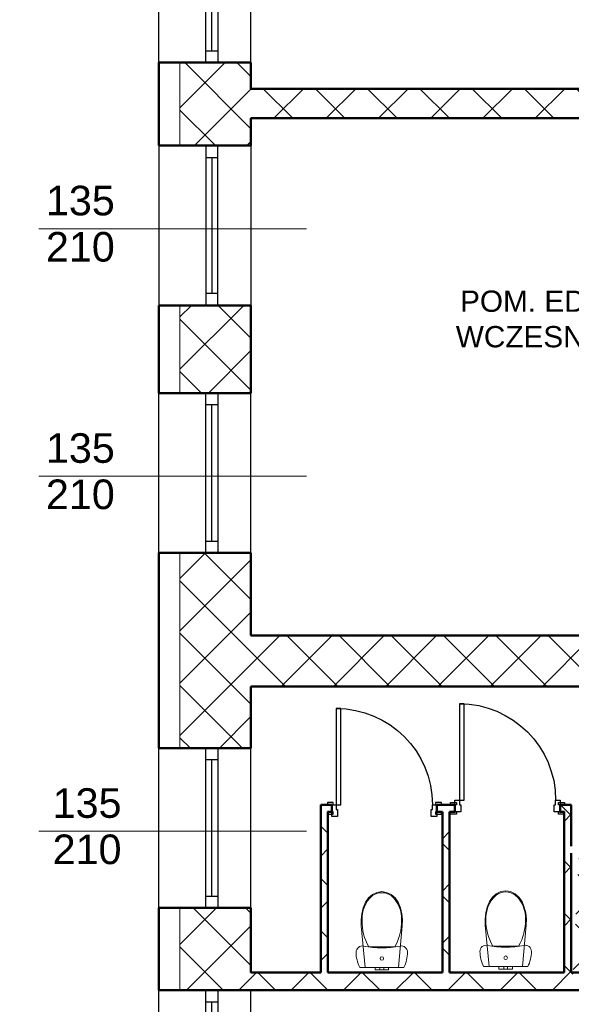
# Model space of a CAD drawing. Header units: millimetres. Extents: x 2215 to 12087, y 6991 to 11359.
# Tile 6 of 26: x 2973 to 3440, y 8483 to 9315. Entities that reach past the tile are written whole.
import ezdxf

# ---------------------------------------------------------------- set-up
doc = ezdxf.new("R2010")
doc.units = ezdxf.units.MM
doc.linetypes.add('{ Half Dash }', pattern=[0])
for name, color, linetype in [('2D - Ogólne', 7, 'Continuous'), ('Drzwi Archicad', 7, 'Continuous'), ('Konstrukcja - Ściany zew', 7, 'Continuous'), ('Okna Archicada', 7, 'Continuous'), ('Opisy - Teksty', 7, 'Continuous')]:
    doc.layers.add(name, color=color, linetype=linetype)
for name, color, linetype, lineweight in [('A_opisy', 81, 'Continuous', 13), ('A_sanitarka', 140, 'Continuous', 13), ('A_ściany istniejące hatch', 82, 'Continuous', 9), ('opis wody', 7, '{ Half Dash }', 15)]:
    doc.layers.add(name, color=color, linetype=linetype, lineweight=lineweight)
doc.styles.get("Standard").update_dxf_attribs({"font": 'arial.ttf'})
doc.styles.add('STYL_AUTOMATYCZNY_1', font='arial.ttf')
doc.dimstyles.new('500', dxfattribs={"dimscale": 5, "dimtxt": 0.2, "dimasz": 0.2, "dimexe": 0.3, "dimexo": 0.625, "dimgap": 0.05, "dimtad": 1, "dimzin": 1, "dimtxsty": 'Standard', "dimblk": 'ARCHTICK', "dimcen": 2.5, "dimadec": 0, "dimazin": 0, "dimtfac": 1, "dimtmove": 0, "dimatfit": 3, "dimfxl": 0.3, "dimfxlon": 1, "dimarcsym": 0})

# ---------------------------------------------------------------- blocks, each defined once
blk = doc.blocks.new('Okno 27_2')
at = {"layer": 'Okna Archicada', "color": 7, "linetype": 'Continuous', "lineweight": 25}
for p, q in [((-675, 400), (675, 400)), ((-675, 0), (-575.0000000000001, 0)), ((-575.0000000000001, 0), (-575.0000000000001, -100)), ((-575.0000000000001, 0), (575.0000000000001, 0)), ((575.0000000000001, -100), (575.0000000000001, 0)), ((575.0000000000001, 0), (675, 0)), ((-575.0000000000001, -50), (575.0000000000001, -50)), ((-575.0000000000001, -100), (-675, -100)), ((575.0000000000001, -100), (-575.0000000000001, -100)), ((675, -100), (575.0000000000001, -100)), ((-675, -380), (675, -380))]:
    blk.add_line(p, q, dxfattribs=at)
at = {"layer": 'Okna Archicada', "color": 7, "linetype": 'Continuous', "lineweight": 50}
for p, q in [((-675, 400), (-675, 0)), ((675, 400), (675, 0)), ((-675, 0), (-675, -100)), ((-675, 0), (-675, -100)), ((675, 0), (675, -100)), ((675, 0), (675, -100)), ((-675, -100), (-675, -380)), ((675, -100), (675, -380))]:
    blk.add_line(p, q, dxfattribs=at)
blk = doc.blocks.new('Ściana_11_1', base_point=(-17472.26123587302, 24720))
at = {"layer": 'Konstrukcja - Ściany zew', "color": 7, "linetype": 'Continuous', "lineweight": 50}
for p, q in [((-18252.26123587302, 10941.48869552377), (-17852.26123587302, 10941.48869552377)), ((-17852.26123587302, 10941.48869552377), (-17752.26123587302, 10941.48869552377)), ((-17752.26123587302, 10941.48869552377), (-17472.26123587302, 10941.48869552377)), ((-18252.26123587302, 10239.32584456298), (-17852.26123587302, 10239.32584456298)), ((-17852.26123587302, 10239.32584456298), (-17752.26123587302, 10239.32584456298)), ((-17752.26123587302, 10239.32584456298), (-17472.26123587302, 10239.32584456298)), ((-18252.26123587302, 8889.325844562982), (-17852.26123587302, 8889.325844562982)), ((-17852.26123587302, 8889.325844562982), (-17752.26123587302, 8889.325844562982)), ((-17752.26123587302, 8889.325844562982), (-17472.26123587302, 8889.325844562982)), ((-18252.26123587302, 8148.019153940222), (-17852.26123587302, 8148.019153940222)), ((-17852.26123587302, 8148.019153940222), (-17752.26123587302, 8148.019153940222)), ((-17752.26123587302, 8148.019153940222), (-17472.26123587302, 8148.019153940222)), ((-18252.26123587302, 6798.019153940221), (-17852.26123587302, 6798.019153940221)), ((-17852.26123587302, 6798.019153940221), (-17752.26123587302, 6798.019153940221)), ((-17752.26123587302, 6798.019153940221), (-17472.26123587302, 6798.019153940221)), ((-18252.26123587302, 5148.019153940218), (-17852.26123587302, 5148.019153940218)), ((-17852.26123587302, 5148.019153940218), (-17752.26123587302, 5148.019153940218)), ((-17752.26123587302, 5148.019153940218), (-17472.26123587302, 5148.019153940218)), ((-18252.26123587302, 3798.019153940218), (-17852.26123587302, 3798.019153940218)), ((-17852.26123587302, 3798.019153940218), (-17752.26123587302, 3798.019153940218)), ((-17752.26123587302, 3798.019153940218), (-17472.26123587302, 3798.019153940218)), ((-18252.26123587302, 3102.197384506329), (-17852.26123587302, 3102.197384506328)), ((-17852.26123587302, 3102.197384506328), (-17752.26123587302, 3102.197384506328)), ((-17752.26123587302, 3102.197384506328), (-17472.26123587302, 3102.197384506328))]:
    blk.add_line(p, q, dxfattribs=at)
at = {"layer": 'Konstrukcja - Ściany zew', "color": 7, "linetype": 'Continuous', "lineweight": 50, "flags": 128}
for points in [[(-18252.26123587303, 10941.48869552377), (-18252.26123587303, 10239.32584456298)], [(-17472.26123587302, 10720), (-17472.26123587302, 10941.48869552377)], [(-17472.26123587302, 10239.32584456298), (-17472.26123587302, 10470)], [(-18252.26123587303, 8889.325844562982), (-18252.26123587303, 8148.019153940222)], [(-17472.26123587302, 8148.019153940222), (-17472.26123587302, 8889.325844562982)], [(-18252.26123587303, 6798.01915394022), (-18252.26123587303, 5148.019153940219)], [(-17472.26123587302, 6100), (-17472.26123587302, 6798.01915394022)], [(-17472.26123587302, 5148.019153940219), (-17472.26123587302, 5670.000000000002)], [(-18252.26123587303, 3798.019153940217), (-18252.26123587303, 3102.197384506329)], [(-17472.26123587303, 3252.197384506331), (-17472.26123587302, 3798.019153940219)]]:
    blk.add_lwpolyline(points, dxfattribs=at)
at = {"layer": 'Okna Archicada', "color": 21, "linetype": 'Continuous', "lineweight": 13, "true_color": 0xff9955, "zscale": 1000, "rotation": 89.99999999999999}
for p in [(-17852.26123587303, 11616.48869552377), (-17852.26123587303, 7473.019153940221), (-17852.26123587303, 4473.019153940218), (-17852.26123587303, 2427.197384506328)]:
    blk.add_blockref('Okno 27_2', p, dxfattribs=at)
at = {"layer": 'Okna Archicada', "color": 21, "linetype": 'Continuous', "lineweight": 13, "true_color": 0xff9955, "xscale": -1, "zscale": 1000, "rotation": 89.99999999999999}
blk.add_blockref('Okno 27_2', (-17852.26123587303, 9564.325844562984), dxfattribs=at)
blk = doc.blocks.new('Ściana_25_1', base_point=(-11072.26123587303, 3102.197384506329))
at = {"layer": 'Konstrukcja - Ściany zew', "color": 7, "linetype": 'Continuous', "lineweight": 50, "flags": 128}
for points in [[(-16882.26123587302, 3252.197384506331), (-17472.26123587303, 3252.197384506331)], [(-15852.26123587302, 3252.197384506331), (-16822.26123587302, 3252.197384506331)], [(-14822.26123587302, 3252.19738450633), (-15792.26123587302, 3252.197384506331)], [(-13082.26123587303, 3252.19738450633), (-14762.26123587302, 3252.19738450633)], [(-11552.26123587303, 3252.197384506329), (-13022.26123587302, 3252.19738450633)], [(-17472.26123587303, 3102.197384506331), (-13082.26123587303, 3102.19738450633)], [(-13022.26123587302, 3102.19738450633), (-11552.26123587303, 3102.197384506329)]]:
    blk.add_lwpolyline(points, dxfattribs=at)
blk = doc.blocks.new('Ściana_26_1', base_point=(-11072.26123587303, 5669.999999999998))
at = {"layer": 'Konstrukcja - Ściany zew', "color": 7, "linetype": 'Continuous', "lineweight": 50, "flags": 128}
for points in [[(-11552.26123587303, 6099.999999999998), (-17472.26123587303, 6100)], [(-17472.26123587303, 5670), (-11552.26123587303, 5669.999999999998)]]:
    blk.add_lwpolyline(points, dxfattribs=at)
blk = doc.blocks.new('Ściana_28_1', base_point=(-11072.26123587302, 10470))
at = {"layer": 'Konstrukcja - Ściany zew', "color": 7, "linetype": 'Continuous', "lineweight": 50, "flags": 128}
for points in [[(-11552.26123587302, 10720), (-17472.26123587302, 10720)], [(-17472.26123587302, 10470), (-11552.26123587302, 10470)]]:
    blk.add_lwpolyline(points, dxfattribs=at)
blk = doc.blocks.new('Ściana_114_1', base_point=(-16882.26123587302, 4609.174191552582))
at = {"layer": 'Konstrukcja - Ściany zew', "color": 7, "linetype": 'Continuous', "lineweight": 50, "flags": 128}
for points in [[(-16882.26123587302, 4669.174191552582), (-16822.26123587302, 4669.174191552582)], [(-16882.26123587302, 4669.174191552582), (-16882.26123587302, 3252.197384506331)], [(-16822.26123587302, 3252.197384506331), (-16822.26123587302, 4609.174191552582)]]:
    blk.add_lwpolyline(points, dxfattribs=at)
blk = doc.blocks.new('Ściana_115_1', base_point=(-14822.26123587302, 4669.174191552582))
at = {"layer": 'Konstrukcja - Ściany zew', "color": 7, "linetype": 'Continuous', "lineweight": 50, "flags": 128}
for points in [[(-14762.26123587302, 4669.174191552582), (-14822.26123587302, 4669.174191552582)], [(-14762.26123587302, 4319.174191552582), (-14762.26123587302, 4669.174191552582)], [(-14822.26123587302, 4609.174191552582), (-14822.26123587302, 3252.19738450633)], [(-14762.26123587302, 3252.19738450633), (-14762.26123587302, 4259.174191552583)]]:
    blk.add_lwpolyline(points, dxfattribs=at)
blk = doc.blocks.new('Ściana_117_1', base_point=(-15852.26123587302, 4609.174191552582))
at = {"layer": 'Konstrukcja - Ściany zew', "color": 7, "linetype": 'Continuous', "lineweight": 50, "flags": 128}
for points in [[(-15852.26123587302, 4609.174191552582), (-15852.26123587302, 3252.197384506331)], [(-15792.26123587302, 3252.197384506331), (-15792.26123587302, 4609.174191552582)]]:
    blk.add_lwpolyline(points, dxfattribs=at)
blk = doc.blocks.new('Drzwi metalowe 27_22')
at = {"layer": 'Drzwi Archicad', "color": 7, "linetype": 'Continuous', "lineweight": 25}
for p, q in [((366.9999999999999, 0), (366.9999999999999, 814)), ((366.9999999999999, 814), (406.9999999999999, 814)), ((406.9999999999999, 814), (406.9999999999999, 0)), ((-482, 0), (-482, 19)), ((-482, 19), (-432, 19)), ((-432, 0), (-482, 0)), ((-407, 0), (-445, 0)), ((-445, 0), (-445, -100)), ((-432, 19), (-432, 0)), ((-407, -40), (-407, 0)), ((406.9999999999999, 0), (366.9999999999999, 0)), ((445, 0), (407, 0)), ((407, 0), (407, -40)), ((432, 19), (482, 19)), ((432, 0), (432, 19)), ((482, 0), (432, 0)), ((445, -100), (445, 0)), ((482, 19), (482, 0)), ((-482, -79), (-482, -60)), ((-482, -60), (-432, -60)), ((-432, -79), (-482, -79)), ((-432, -60), (-432, -79)), ((-395, -40), (-407, -40)), ((-395, -100), (-395, -40)), ((407, -40), (395, -40)), ((395, -40), (395, -100)), ((432, -60), (482, -60)), ((432, -79), (432, -60)), ((482, -79), (432, -79)), ((482, -60), (482, -79)), ((-445, -100), (-395, -100)), ((395, -100), (445, -100))]:
    blk.add_line(p, q, dxfattribs=at)
at = {"layer": 'Drzwi Archicad', "color": 7, "linetype": 'Continuous', "lineweight": 50}
for p, q in [((-445, 0), (-482, 0)), ((-445, 0), (-482, 0)), ((-445, 0), (-445, -60)), ((-445, 0), (-445, -60)), ((445, 0), (445, -60)), ((445, 0), (445, -60)), ((445, 0), (482, 0)), ((445, 0), (482, 0)), ((-445, -60), (-482, -60)), ((-445, -60), (-482, -60)), ((445, -60), (482, -60)), ((445, -60), (482, -60))]:
    blk.add_line(p, q, dxfattribs=at)
at = {"layer": 'Drzwi Archicad', "color": 7, "linetype": 'Continuous', "lineweight": 25}
blk.add_arc((406.9999999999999, 0), 814, 90, 180, dxfattribs=at)
blk = doc.blocks.new('Drzwi metalowe 27_23')
at = {"layer": 'Drzwi Archicad', "color": 7, "linetype": 'Continuous', "lineweight": 25}
for p, q in [((366.9999999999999, 0), (366.9999999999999, 814)), ((366.9999999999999, 814), (406.9999999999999, 814)), ((406.9999999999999, 814), (406.9999999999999, 0)), ((-407, 0), (-445, 0)), ((-445, 0), (-445, -100)), ((-407, -40), (-407, 0)), ((406.9999999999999, 0), (366.9999999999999, 0)), ((445, 0), (407, 0)), ((407, 0), (407, -40)), ((445, -100), (445, 0)), ((-432, -21), (-482, -21)), ((-482, -21), (-482, -40.00000000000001)), ((-482, -40.00000000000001), (-432, -40.00000000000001)), ((-432, -40.00000000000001), (-432, -21)), ((-395, -40), (-407, -40)), ((-395, -100), (-395, -40)), ((407, -40), (395, -40)), ((395, -40), (395, -100)), ((482, -21), (432, -21)), ((432, -21), (432, -40.00000000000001)), ((432, -40.00000000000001), (482, -40.00000000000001)), ((482, -40.00000000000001), (482, -21)), ((-432, -100), (-482, -100)), ((-482, -100), (-482, -119)), ((-482, -119), (-432, -119)), ((-445, -100), (-395, -100)), ((-432, -119), (-432, -100)), ((395, -100), (445, -100)), ((482, -100), (432, -100)), ((432, -100), (432, -119)), ((432, -119), (482, -119)), ((482, -119), (482, -100))]:
    blk.add_line(p, q, dxfattribs=at)
at = {"layer": 'Drzwi Archicad', "color": 7, "linetype": 'Continuous', "lineweight": 50}
for p, q in [((-445, -40.00000000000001), (-482, -40.00000000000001)), ((-445, -40.00000000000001), (-482, -40.00000000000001)), ((-445, -100), (-445, -40.00000000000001)), ((-445, -100), (-445, -40.00000000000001)), ((445, -100), (445, -40.00000000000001)), ((445, -100), (445, -40.00000000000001)), ((445, -40.00000000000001), (482, -40.00000000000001)), ((445, -40.00000000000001), (482, -40.00000000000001)), ((-445, -100), (-482, -100)), ((-445, -100), (-482, -100)), ((445, -100), (482, -100)), ((445, -100), (482, -100))]:
    blk.add_line(p, q, dxfattribs=at)
at = {"layer": 'Drzwi Archicad', "color": 7, "linetype": 'Continuous', "lineweight": 25}
blk.add_arc((406.9999999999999, 0), 814, 90, 180, dxfattribs=at)
blk = doc.blocks.new('Ściana_118_1', base_point=(-16882.26123587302, 4609.174191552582))
at = {"layer": 'Konstrukcja - Ściany zew', "color": 7, "linetype": 'Continuous', "lineweight": 50}
for p, q in [((-16788.62343271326, 4669.174191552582), (-16825.62343271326, 4669.174191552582)), ((-16788.62343271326, 4669.174191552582), (-16788.62343271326, 4609.174191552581)), ((-15898.62343271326, 4669.174191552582), (-15861.62343271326, 4669.174191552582)), ((-15898.62343271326, 4669.174191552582), (-15898.62343271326, 4609.174191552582)), ((-15746.80915690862, 4669.174191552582), (-15783.80915690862, 4669.174191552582)), ((-15746.80915690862, 4609.174191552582), (-15746.80915690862, 4669.174191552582)), ((-14856.80915690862, 4669.174191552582), (-14819.80915690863, 4669.174191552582)), ((-14856.80915690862, 4609.174191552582), (-14856.80915690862, 4669.174191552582)), ((-16788.62343271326, 4609.174191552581), (-16825.62343271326, 4609.174191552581)), ((-15898.62343271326, 4609.174191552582), (-15861.62343271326, 4609.174191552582)), ((-15746.80915690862, 4609.174191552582), (-15783.80915690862, 4609.174191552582)), ((-14856.80915690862, 4609.174191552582), (-14819.80915690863, 4609.174191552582))]:
    blk.add_line(p, q, dxfattribs=at)
at = {"layer": 'Konstrukcja - Ściany zew', "color": 7, "linetype": 'Continuous', "lineweight": 50, "flags": 128}
for points in [[(-16788.62342950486, 4669.174191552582), (-16822.26123587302, 4669.174191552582)], [(-15746.80914434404, 4669.174191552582), (-15898.62342235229, 4669.174191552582)], [(-14822.26123587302, 4669.174191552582), (-14856.8091678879, 4669.174191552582)], [(-16822.26123587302, 4609.174191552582), (-16788.62344172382, 4609.174191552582)], [(-15898.62344172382, 4609.174191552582), (-15852.26123587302, 4609.174191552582)], [(-15792.26123587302, 4609.174191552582), (-15746.8091640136, 4609.174191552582)], [(-14856.8091640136, 4609.174191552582), (-14822.26123587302, 4609.174191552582)]]:
    blk.add_lwpolyline(points, dxfattribs=at)
at = {"layer": 'Drzwi Archicad', "color": 21, "linetype": 'Continuous', "lineweight": 13, "true_color": 0xff9955, "xscale": -1, "zscale": 1000}
for name, p in [('Drzwi metalowe 27_23', (-15301.80915690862, 4709.174191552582)), ('Drzwi metalowe 27_22', (-16343.62343271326, 4669.174191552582))]:
    blk.add_blockref(name, p, dxfattribs=at)
blk = doc.blocks.new('WC 27')
for p, q in [((-57.00000000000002, 19.99999999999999), (-40.30508652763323, 19.99999999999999)), ((-57.00000000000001, -1.396097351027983e-14), (-57.00000000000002, 19.99999999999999)), ((-40.30508652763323, 19.99999999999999), (-16, 19.99999999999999)), ((-16.00000000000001, 20), (-11.31370849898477, 20)), ((-16, -3.918869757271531e-15), (-16.00000000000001, 20)), ((-11.31370849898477, 20), (-5.204170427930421e-15, 20)), ((-5.204170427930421e-15, 20), (11.31370849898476, 20)), ((0, -9.797174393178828e-16), (11.31370849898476, 2.078294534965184e-15)), ((11.31370849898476, 20), (16, 20)), ((11.31370849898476, 2.078294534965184e-15), (16, 3.918869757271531e-15)), ((16, 3.918869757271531e-15), (16, 20)), ((16, 20), (40.30508652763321, 20.00000000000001)), ((16, 8.344386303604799e-16), (40.30508652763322, 7.403924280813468e-15)), ((40.30508652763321, 20.00000000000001), (57.00000000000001, 20.00000000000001)), ((40.30508652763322, 7.403924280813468e-15), (57.00000000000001, 1.396097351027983e-14)), ((57.00000000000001, 1.396097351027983e-14), (57.00000000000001, 20.00000000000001)), ((-57.00000000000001, -1.396097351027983e-14), (-40.30508652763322, -1.233987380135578e-14)), ((-40.30508652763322, -1.233987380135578e-14), (-16, -7.003300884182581e-15)), ((-16, -3.918869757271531e-15), (-11.31370849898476, -3.463824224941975e-15)), ((-11.31370849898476, -3.463824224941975e-15), (0, -9.797174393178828e-16)), ((0, -173.043128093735), (-108.9414490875, -173.043128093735)), ((108.94192722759, -173.0439845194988), (0, -173.043128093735))]:
    blk.add_line(p, q)
at = {"flags": 128}
for points in [[(-186.7682631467, 0), (-193.8693581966, -15.0746413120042), (-200.0738475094, -30.5397014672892), (-205.3603698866, -46.34193640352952), (-209.7107245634, -62.42694121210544), (-213.1099338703, -78.73933744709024), (-215.5462948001, -95.22296378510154), (-217.0114192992, -111.8210693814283), (-217.5002631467, -128.4765092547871), (-216.2173727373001, -140.0108815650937), (-212.4322594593, -150.9820926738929), (-206.3296959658, -160.8545761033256), (-198.2075826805, -169.1464004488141), (-188.4624056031, -175.4527951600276), (-177.5698815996, -179.4659096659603), (-166.0617359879, -180.989841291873), (-154.4997460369, -179.9501983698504), (-116.2154201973, -173.1684674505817), (-77.63938685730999, -168.3121815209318), (-38.86847430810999, -165.3935301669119), (0, -164.4198393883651), (38.86847430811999, -165.3935301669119), (77.63938685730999, -168.3121815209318), (116.2154201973, -173.1684674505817), (154.4997460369, -179.9501983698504), (166.0617359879, -180.989841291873), (177.5698815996, -179.4659096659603), (188.4624056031, -175.4527951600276), (198.2075826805, -169.1464004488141), (206.3296959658, -160.8545761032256), (212.4322594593, -150.9820926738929), (216.2173727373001, -140.0108815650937), (217.5002631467, -128.4765092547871), (217.0114192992, -111.8210693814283), (215.5462948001, -95.22296378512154), (213.1099338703, -78.73933744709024), (209.7107245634, -62.42694121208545), (205.3603698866, -46.34193640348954), (200.0738475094, -30.53970146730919), (193.8693581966, -15.0746413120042), (186.7682631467, 0)], [(-169.4236422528, -453.4253930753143), (-157.0185212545, -503.1720699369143), (-137.9976229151, -550.1101050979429), (-112.3998459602, -587.3056767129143), (-79.35704269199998, -615.8237892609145), (-41.04853310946, -633.7835462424), (0, -640.0005631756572), (41.04853310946, -633.7835462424), (79.35704269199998, -615.8237892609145), (112.3998459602, -587.3056767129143), (137.9976229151, -550.1101050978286), (157.0185212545, -503.1720699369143), (169.4236422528, -453.4253930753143), (174.911377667, -402.0795756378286), (173.3483030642, -350.3829989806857), (140.9747959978, 0), (-140.9747959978, 0), (-173.3483030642, -350.3829989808), (-174.911377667, -402.0795756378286)]]:
    blk.add_lwpolyline(points, close=True, dxfattribs=at)
blk.add_ellipse((0, -74.97928748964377), major_axis=(15.00000000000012, 0), ratio=0.9997238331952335)
for centre, major_axis, ratio, start_param, end_param in [((258.0954531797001, -387.9368792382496), (2.605531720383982e-14, 425.5156216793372), 0.999376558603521, 1.04139159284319, 1.594412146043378), ((-258.0954531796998, -387.9368792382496), (2.605531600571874e-14, 425.515602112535), 0.999376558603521, 4.688770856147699, 5.241791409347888), ((89.46048916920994, -412.3034721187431), (1.574013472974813e-14, 257.0559077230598), 0.999376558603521, 1.515065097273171, 2.415653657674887), ((-89.46048916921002, -412.3034721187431), (1.574012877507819e-14, 257.0558104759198), 0.999376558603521, 3.867527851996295, 4.76811641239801), ((0.8128152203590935, -492.7552085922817), (8.48730025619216e-15, 138.6081319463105), 0.9993765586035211, 2.509088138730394, 3.135731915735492), ((-0.8118348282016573, -492.7582364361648), (8.487114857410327e-15, 138.6051041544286), 0.9993765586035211, 3.147453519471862, 3.774097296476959)]:
    blk.add_ellipse(centre, major_axis=major_axis, ratio=ratio, start_param=start_param, end_param=end_param)
blk = doc.blocks.new('_ArchTick')
at = {"color": 0, "linetype": 'ByBlock', "const_width": 0.15}
blk.add_lwpolyline([(-0.5, -0.5), (0.5, 0.5)], dxfattribs=at)
blk = doc.blocks.new('*D157')
at = {"layer": 'Defpoints', "color": 0, "transparency": 16777216}
for p in [(2222.553136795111, 10547.53561388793), (3154.175085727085, 10545.72650943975), (3148.007186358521, 7369.486223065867)]:
    blk.add_point(p, dxfattribs=at)
at = {"layer": 'opis wody', "color": 0, "lineweight": -2, "transparency": 16777216}
for p, q in [((2216.385237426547, 7371.295327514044), (2222.553136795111, 10547.53561388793)), ((2224.053133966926, 10547.53270106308), (2221.053139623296, 10547.53852671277)), ((2217.885234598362, 7371.292414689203), (2214.885240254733, 7371.298240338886))]:
    blk.add_line(p, q, dxfattribs=at)
for p, rotation in [((2222.553136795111, 10547.53561388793), 89.8887382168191), ((2216.385237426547, 7371.295327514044), 269.8887382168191)]:
    blk.add_blockref('_ArchTick', p, dxfattribs=dict(at, rotation=rotation))
at = {"layer": 'opis wody', "color": 0, "transparency": 16777216, "insert": (2218.618233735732, 8959.41712315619), "char_height": 1, "attachment_point": 5, "rotation": 89.8887382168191}
blk.add_mtext('3176,25', dxfattribs=at)

msp = doc.modelspace()

# ---------------------------------------------------------------- hatches: boundary and pattern name
at = {"layer": 'A_ściany istniejące hatch', "lineweight": 13, "true_color": 0x000000}
h = msp.add_hatch(dxfattribs=at)
h.set_pattern_fill('NET', color=18, scale=250, angle=45)
h.set_pattern_definition([(45, (37623.19275181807, 4864.106082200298), (-22.09708691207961, 22.09708691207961), []), (135, (37623.19275181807, 4864.106082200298), (-22.09708691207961, -22.09708691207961), [])])
h.paths.add_polyline_path([(5636.561703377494, 10020.42952679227), (5678.561703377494, 10020.42952397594), (5678.561703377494, 9758.429524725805), (5888.561703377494, 9758.429524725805), (5888.561703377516, 9716.429524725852), (5636.561703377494, 9716.429524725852)], flags=16)
h.paths.add_polyline_path([(6230.563354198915, 9744.429524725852), (6230.563354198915, 9684.429524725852), (6110.561703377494, 9684.429524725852), (6110.561703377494, 9524.429524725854), (6050.561703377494, 9524.429524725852), (6050.561703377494, 9716.429524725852), (6008.561703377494, 9716.429524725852), (6008.561703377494, 9758.429524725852), (6012.561703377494, 9758.429524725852), (6012.561703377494, 10417.42952472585), (5678.561703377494, 10417.42952472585), (5678.561703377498, 10371.42952472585), (5636.561703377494, 10371.42952472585), (5636.561703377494, 10461.42952472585), (6094.561703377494, 10461.42952472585), (6094.561700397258, 10417.42952472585), (6056.561703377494, 10417.42952472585), (6056.561703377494, 9744.429524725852)], flags=17)
h.paths.add_polyline_path([(6834.561703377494, 9744.429524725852), (6976.561703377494, 9744.429524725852), (6976.561703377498, 9806.429524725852), (7020.561703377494, 9806.429524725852), (7020.561703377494, 9521.429527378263), (6960.561703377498, 9521.429527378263), (6960.561703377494, 9684.429524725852), (6834.561703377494, 9684.429524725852)], flags=17)
h.paths.add_polyline_path([(6877.561703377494, 8864.429524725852), (6960.561703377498, 8864.429524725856), (6960.561703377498, 8979.429527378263), (7020.561703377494, 8979.429527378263), (7020.561703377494, 8806.429524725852), (6960.561703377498, 8806.429524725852), (6960.561703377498, 8839.429524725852), (6877.561703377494, 8839.429524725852)], flags=17)
h.paths.add_polyline_path([(6520.561703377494, 9434.429524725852), (6550.561703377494, 9434.429524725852), (6550.561703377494, 9404.429524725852), (6520.561703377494, 9404.429524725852)], flags=17)
h.paths.add_polyline_path([(6520.561703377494, 9140.429524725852), (6550.561703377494, 9140.429524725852), (6550.561703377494, 9170.429524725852), (6520.561703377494, 9170.429524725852)], flags=17)
h.paths.add_polyline_path([(6032.561703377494, 7594.429524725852), (6092.561703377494, 7594.429524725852), (6092.561703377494, 7434.429524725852), (6330.561703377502, 7434.429524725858), (6330.561703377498, 7614.429524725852), (6390.561703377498, 7614.429524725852), (6390.561703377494, 7434.429524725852), (6960.561703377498, 7434.429524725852), (6960.561703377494, 7584.429524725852), (7020.561703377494, 7584.429524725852), (7020.561703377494, 7374.429524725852), (6032.561703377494, 7374.429524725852)])
h.paths.add_polyline_path([(3550.561707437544, 10744.42952472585), (3763.561703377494, 10744.42952707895), (3763.56169834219, 10838.46374156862), (3788.561700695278, 10838.46373539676), (3788.561700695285, 10719.42952472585), (3550.561707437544, 10719.42952472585)], flags=17)
h.paths.add_polyline_path([(4183.561703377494, 10718.77503507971), (4218.561703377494, 10718.77503507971), (4218.561703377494, 10838.46373539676), (4183.561703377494, 10838.46373539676)], flags=17)
h.paths.add_polyline_path([(4473.561703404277, 8894.429524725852), (4543.561691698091, 8894.429524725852), (4543.561691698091, 8834.429524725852), (4473.561703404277, 8834.429524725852)], flags=17)
h.paths.add_polyline_path([(4883.56170340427, 8894.429524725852), (4953.56170340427, 8894.429524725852), (4953.56170340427, 8834.429524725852), (4883.56170340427, 8834.429524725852)], flags=17)
h.paths.add_polyline_path([(5324.561703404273, 8894.429524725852), (5392.561691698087, 8894.429524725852), (5392.561691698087, 8834.429524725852), (5324.561703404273, 8834.429524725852)], flags=17)
h.paths.add_polyline_path([(5527.56170340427, 8894.429524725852), (5608.561691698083, 8894.429524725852), (5608.561691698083, 8834.429524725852), (5527.56170340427, 8834.429524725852)], flags=17)
h.paths.add_polyline_path([(6110.561703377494, 9394.42952066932), (6050.561703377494, 9394.42952066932), (6050.561703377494, 9318.429524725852), (6110.561703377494, 9318.429524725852)], flags=17)
h.paths.add_polyline_path([(5678.561703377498, 10241.42952249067), (5636.561703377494, 10241.42952249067), (5636.561703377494, 10150.42952621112), (5678.561703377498, 10150.42952621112)], flags=16)
h.paths.add_polyline_path([(6224.561703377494, 10461.42952472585), (6358.561703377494, 10461.42952472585), (6358.561703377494, 10417.42952472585), (6224.561703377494, 10417.42952472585)], flags=17)
h.paths.add_polyline_path([(6976.561703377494, 10141.42952673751), (7020.561703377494, 10141.42952673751), (7020.561703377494, 10216.42952472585), (6976.561703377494, 10216.42952472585)], flags=17)
h.paths.add_polyline_path([(6976.561703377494, 9936.429524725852), (7020.561703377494, 9936.429524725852), (7020.561703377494, 10011.42952472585), (6976.561703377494, 10011.42952472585)], flags=17)
h.paths.add_polyline_path([(6960.561703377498, 9315.429529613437), (7020.561703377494, 9315.429529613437), (7020.561703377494, 9391.429527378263), (6960.561703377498, 9391.429527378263)], flags=17)
h.paths.add_polyline_path([(6960.561703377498, 9109.429529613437), (7020.561703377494, 9109.429529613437), (7020.561703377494, 9185.429527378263), (6960.561703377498, 9185.429527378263)], flags=17)
h.paths.add_polyline_path([(6960.561703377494, 8601.42952696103), (7020.561703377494, 8601.42952696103), (7020.561703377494, 8676.429524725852), (6960.561703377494, 8676.429524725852)], flags=17)
h.paths.add_polyline_path([(6960.561703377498, 8396.429526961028), (7020.561703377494, 8396.429526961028), (7020.561703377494, 8471.429524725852), (6960.561703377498, 8471.429524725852)], flags=17)
h.paths.add_polyline_path([(6960.561703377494, 7924.429526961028), (7020.561703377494, 7924.429526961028), (7020.561703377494, 7994.429524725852), (6960.561703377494, 7994.429524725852)], flags=17)
h.paths.add_polyline_path([(7020.561703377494, 7719.429524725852), (6960.561703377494, 7719.429524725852), (6960.561703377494, 7789.429524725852), (7020.561703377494, 7789.429524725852)], flags=17)
h.paths.add_polyline_path([(5735.561703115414, 7834.429524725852), (5805.561703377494, 7834.429524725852), (5805.561703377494, 7774.429524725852), (5735.561703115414, 7774.429524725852)], flags=17)
h.paths.add_polyline_path([(5530.561703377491, 7774.429524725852), (5600.561703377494, 7774.429524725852), (5600.561703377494, 7834.429524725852), (5530.561703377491, 7834.429524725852)], flags=17)
h.paths.add_polyline_path([(5325.561703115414, 7834.429524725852), (5395.561703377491, 7834.429524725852), (5395.561703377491, 7774.429524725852), (5325.561703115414, 7774.429524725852)], flags=17)
h.paths.add_polyline_path([(5068.561703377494, 7774.429524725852), (5190.561691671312, 7774.429524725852), (5190.561691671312, 7834.429524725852), (5068.561703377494, 7834.429524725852)], flags=17)
h.paths.add_polyline_path([(4863.561703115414, 7834.429524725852), (4933.561703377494, 7834.429524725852), (4933.561703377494, 7774.429524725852), (4863.561703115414, 7774.429524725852)], flags=17)
h.paths.add_polyline_path([(4658.561703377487, 7774.429524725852), (4728.561703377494, 7774.429524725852), (4728.561703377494, 7834.429524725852), (4658.561703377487, 7834.429524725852)], flags=17)
h.paths.add_polyline_path([(4453.561703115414, 7834.429524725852), (4523.561703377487, 7834.429524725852), (4523.561703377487, 7774.429524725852), (4453.561703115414, 7774.429524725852)], flags=17)
h.paths.add_polyline_path([(6342.561703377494, 7834.429524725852), (6256.061703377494, 7834.429524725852), (6256.077114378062, 7774.429524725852), (6330.561703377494, 7774.429524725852), (6330.561703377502, 7724.429524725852), (6390.561703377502, 7724.429524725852), (6390.561703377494, 7967.929524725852), (6342.561703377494, 7967.929524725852)], flags=17)
h.paths.add_polyline_path([(6146.061703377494, 7834.429524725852), (6146.077114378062, 7774.429524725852), (6092.561703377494, 7774.429524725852), (6092.561703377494, 7734.429524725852), (6032.561703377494, 7734.429524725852), (6032.561703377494, 7774.429524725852), (5940.561703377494, 7774.429524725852), (5940.561703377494, 7834.429524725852)], flags=17)
h.paths.add_polyline_path([(4158.561703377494, 7728.429524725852), (4218.561703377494, 7728.429524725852), (4218.561703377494, 7774.429524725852), (4318.561703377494, 7774.429524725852), (4318.561691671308, 7834.429524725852), (4158.561703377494, 7834.429524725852)], flags=17)
h.paths.add_polyline_path([(5948.56170340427, 8894.429524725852), (6050.561703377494, 8894.429524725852), (6050.561703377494, 9188.429524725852), (6110.561703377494, 9188.429520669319), (6110.561703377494, 8864.429524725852), (6127.561703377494, 8864.429524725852), (6127.561703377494, 8839.429524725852), (6110.561703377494, 8839.429524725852), (6110.561703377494, 8484.429524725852), (6137.561703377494, 8484.429524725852), (6137.561703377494, 8404.429524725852), (6110.561703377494, 8404.429524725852), (6110.561703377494, 8184.429524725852), (5935.061703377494, 8184.429524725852), (5935.061703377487, 8232.429524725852), (6070.561703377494, 8232.429524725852), (6070.561703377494, 8834.429524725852), (5948.56170314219, 8834.429524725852)], flags=17)
h.paths.add_polyline_path([(5743.56170340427, 8894.429524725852), (5813.56170340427, 8894.429524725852), (5813.56170340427, 8834.429524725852), (5780.561703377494, 8834.429524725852), (5780.561703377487, 8668.429524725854), (5748.561703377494, 8668.429528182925), (5748.561703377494, 8834.429524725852), (5743.561703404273, 8834.429524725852)], flags=17)
h.paths.add_polyline_path([(5501.561703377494, 8232.429524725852), (5748.561703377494, 8232.429524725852), (5748.561703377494, 8382.429530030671), (5780.561703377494, 8382.429526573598), (5780.56170337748, 8232.429524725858), (5825.061703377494, 8232.429524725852), (5825.061703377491, 8184.429524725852), (5501.561703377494, 8184.429524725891)], flags=17)
h.paths.add_polyline_path([(4512.561703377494, 8232.429524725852), (4512.561703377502, 8184.429524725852), (4752.561703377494, 8184.429524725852), (4752.561703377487, 8232.429524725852), (4748.56170340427, 8232.429524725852), (4748.56170340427, 8324.429524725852), (4720.56170340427, 8324.429524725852), (4720.561703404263, 8232.429524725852)], flags=17)
h.paths.add_polyline_path([(4158.561703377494, 8925.429524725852), (4218.561703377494, 8925.429524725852), (4218.561703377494, 8894.429524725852), (4338.561703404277, 8894.429524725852), (4338.561691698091, 8834.429524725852), (4198.561703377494, 8834.429524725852), (4198.561703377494, 8232.429524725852), (4402.561703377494, 8232.429524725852), (4402.561703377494, 8184.429524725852), (4158.561703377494, 8184.429524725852)], flags=17)
h.paths.add_polyline_path([(4218.561703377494, 9221.844599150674), (4158.561703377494, 9221.844599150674), (4158.561703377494, 9065.429535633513), (4218.561703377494, 9065.429535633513)], flags=17)
h.paths.add_polyline_path([(4218.561703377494, 9436.403087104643), (4158.561703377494, 9436.403087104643), (4158.561703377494, 9356.844601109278), (4218.561703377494, 9356.844601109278)], flags=17)
h.paths.add_polyline_path([(4218.561703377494, 9651.429524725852), (4158.561703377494, 9651.429524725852), (4158.561703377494, 9571.403096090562), (4218.561703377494, 9571.403096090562)], flags=17)
h.paths.add_polyline_path([(4218.561703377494, 9971.429524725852), (4158.561703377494, 9971.429524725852), (4158.561703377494, 9786.429524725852), (4218.561703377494, 9786.429524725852)], flags=17)
h.paths.add_polyline_path([(4218.561703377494, 10176.42952472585), (4158.561703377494, 10176.42952472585), (4158.561703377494, 10106.42953754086), (4218.561703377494, 10106.42953754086)], flags=17)
h.paths.add_polyline_path([(4218.561703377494, 10391.42952472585), (4158.561703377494, 10391.42952472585), (4158.561703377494, 10311.42952472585), (4218.561703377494, 10311.42952472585)], flags=17)
h.paths.add_polyline_path([(3168.561703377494, 10116.54587023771), (3108.561703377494, 10116.54587023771), (3108.561703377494, 10186.52585426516), (3168.561703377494, 10186.52585426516), (3168.561703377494, 10188.42952472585), (3628.561703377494, 10188.42952472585), (3628.561703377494, 10178.42952472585), (3597.461703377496, 10178.42952472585), (3597.461703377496, 10102.42952472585), (3582.461703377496, 10102.42952472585), (3582.461703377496, 10178.42952472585), (3326.561703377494, 10178.42952472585), (3326.561703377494, 10163.42636947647), (3319.561703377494, 10163.42636947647), (3319.561703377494, 10178.42952472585), (3168.561703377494, 10178.42952472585)])
h.paths.add_polyline_path([(3168.561703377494, 10061.42952472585), (3168.561703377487, 10068.42952472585), (3319.561703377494, 10068.42952472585), (3319.561703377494, 10073.42637020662), (3326.561703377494, 10073.42637020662), (3326.561703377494, 10050.94845653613), (3319.561703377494, 10050.94845601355), (3319.561703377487, 10061.42952472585)], flags=17)
h.paths.add_polyline_path([(3108.561703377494, 9981.545870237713), (3168.561703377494, 9981.545870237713), (3168.561703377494, 9951.429524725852), (3319.561703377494, 9951.429524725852), (3319.561703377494, 9960.94845674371), (3326.561703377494, 9960.94845674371), (3326.561703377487, 9951.429524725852), (3582.461703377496, 9951.429524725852), (3582.461703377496, 10007.42952472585), (3597.461703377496, 10007.42952472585), (3597.461703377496, 9951.429524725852), (3625.561703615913, 9951.429524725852), (3625.561703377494, 9936.429524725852), (3168.561703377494, 9936.429524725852), (3168.561703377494, 9911.065886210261), (3108.561703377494, 9911.065886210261)])
h.paths.add_polyline_path([(3108.561703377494, 9781.065886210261), (3168.561703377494, 9781.065886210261), (3168.561703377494, 9736.429524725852), (3760.561703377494, 9736.429524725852), (3760.561703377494, 9753.694879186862), (3808.561703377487, 9753.694879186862), (3808.561703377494, 9424.428694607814), (3760.561703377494, 9424.428694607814), (3760.561703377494, 9696.429524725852), (3168.561703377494, 9696.429524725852), (3168.561703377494, 9618.558378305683), (3108.561703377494, 9618.558378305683)])
h.paths.add_polyline_path([(3108.561703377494, 9278.57839427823), (3168.561703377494, 9278.57839427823), (3168.561703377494, 9256.429524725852), (3760.561703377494, 9256.429524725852), (3760.561703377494, 9314.428694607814), (3808.561703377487, 9314.428694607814), (3808.561703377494, 8917.428694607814), (3760.561703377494, 8917.428694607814), (3760.561703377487, 9231.429524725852), (3168.561703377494, 9231.429524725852), (3168.561703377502, 9208.362109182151), (3108.561703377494, 9208.362109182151)])
h.paths.add_polyline_path([(3108.561703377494, 8864.231440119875), (3168.561703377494, 8864.231440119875), (3168.561703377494, 8794.429524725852), (3760.561703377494, 8794.429524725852), (3760.561703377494, 8807.428694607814), (3808.561703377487, 8807.428694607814), (3808.561703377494, 8748.790455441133), (3760.561703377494, 8748.790455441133), (3760.561703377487, 8751.429524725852), (3168.561703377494, 8751.429524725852), (3168.561703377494, 8699.231440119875), (3108.561703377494, 8699.231440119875)])
h.paths.add_polyline_path([(3108.561703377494, 8564.231440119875), (3168.561703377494, 8564.231440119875), (3168.561703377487, 8509.649263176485), (3227.561703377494, 8509.649263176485), (3227.561703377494, 8651.346943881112), (3236.925484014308, 8651.346943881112), (3236.925482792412, 8645.346943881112), (3233.561703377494, 8645.346943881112), (3233.561703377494, 8509.649263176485), (3330.561703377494, 8509.649263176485), (3330.561703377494, 8645.346943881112), (3325.925482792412, 8645.346943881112), (3325.925482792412, 8651.346943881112), (3341.106911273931, 8651.346943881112), (3341.106911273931, 8645.346943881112), (3336.561703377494, 8645.346943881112), (3336.561703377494, 8509.649263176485), (3433.561703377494, 8509.649263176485), (3433.561703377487, 8645.346943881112), (3430.106911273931, 8645.346943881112), (3430.106910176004, 8651.346943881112), (3439.561703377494, 8651.346943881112), (3439.561703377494, 8616.346943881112), (3443.733391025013, 8616.346943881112), (3443.733391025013, 8610.346943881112), (3439.561703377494, 8610.346943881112), (3439.561703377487, 8509.649263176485), (3607.561703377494, 8509.649263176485), (3607.561703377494, 8610.346943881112), (3532.73339317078, 8610.346943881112), (3532.73339217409, 8616.346943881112), (3613.561703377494, 8616.346943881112), (3613.561703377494, 8509.649263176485), (3760.561703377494, 8509.649263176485), (3760.561703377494, 8638.790455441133), (3808.561703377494, 8638.790455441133), (3808.561703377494, 8491.935586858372), (3760.561703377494, 8491.935586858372), (3760.561703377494, 8494.649263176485), (3613.561703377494, 8494.649263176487), (3613.561703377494, 8452.349261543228), (3607.561703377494, 8452.349263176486), (3607.561703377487, 8494.649263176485), (3168.561703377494, 8494.649263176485), (3108.561703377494, 8494.649263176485)])
h.paths.add_polyline_path([(3108.561703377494, 9413.57839427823), (3168.561703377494, 9413.57839427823), (3168.561703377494, 9483.558378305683), (3108.561703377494, 9483.558378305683)])
h.paths.add_polyline_path([(3108.561703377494, 8999.231440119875), (3168.561703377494, 8999.231440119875), (3168.561703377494, 9073.362109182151), (3108.561703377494, 9073.362109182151)], flags=17)
h.paths.add_polyline_path([(3108.561703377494, 8289.669279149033), (3168.561703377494, 8289.669279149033), (3168.561703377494, 8359.649263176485), (3108.561703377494, 8359.649263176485)], flags=17)
h.paths.add_polyline_path([(3108.561703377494, 8084.689295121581), (3108.561703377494, 8154.669279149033), (3168.561703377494, 8154.669279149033), (3168.561703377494, 8144.669279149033), (3215.561703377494, 8144.669279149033), (3215.561703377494, 8315.649279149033), (3226.772422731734, 8315.649279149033), (3226.772422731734, 8309.649279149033), (3221.561703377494, 8309.649279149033), (3221.561703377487, 8144.669279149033), (3320.561703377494, 8144.669279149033), (3320.561703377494, 8309.649279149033), (3315.772425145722, 8309.649279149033), (3315.772425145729, 8315.649279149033), (3331.073562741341, 8315.649279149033), (3331.073562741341, 8309.649279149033), (3326.561703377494, 8309.649279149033), (3326.561703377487, 8144.669279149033), (3423.561703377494, 8144.669279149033), (3423.561703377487, 8309.649279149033), (3420.073564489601, 8309.649279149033), (3420.073561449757, 8315.649279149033), (3434.10690999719, 8315.649279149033), (3434.106911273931, 8309.649279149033), (3429.561703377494, 8309.649279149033), (3429.561703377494, 8144.669279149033), (3526.561703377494, 8144.669279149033), (3526.561703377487, 8309.649279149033), (3523.106911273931, 8309.649279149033), (3523.106911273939, 8315.649279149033), (3526.561703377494, 8315.649279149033), (3526.561703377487, 8359.649263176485), (3607.561703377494, 8359.649263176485), (3607.561703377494, 8363.349262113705), (3613.561703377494, 8363.349262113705), (3613.561703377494, 8349.321729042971), (3607.561703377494, 8349.321729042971), (3607.561703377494, 8353.649263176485), (3532.561703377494, 8353.649263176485), (3532.561703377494, 8144.669279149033), (3607.561703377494, 8144.669279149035), (3607.561703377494, 8260.321724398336), (3613.561703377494, 8260.321726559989), (3613.561703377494, 8144.669279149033), (3760.561703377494, 8144.669279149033), (3760.561703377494, 8381.935586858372), (3808.561703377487, 8381.93558685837), (3808.561703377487, 7948.129524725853), (3760.561703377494, 7948.129524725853), (3760.561703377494, 8129.669279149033), (3613.561703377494, 8129.669279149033), (3613.561703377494, 8032.159770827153), (3607.561703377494, 8032.159770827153), (3607.561703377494, 8129.669279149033), (3532.561703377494, 8129.669279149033), (3532.561703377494, 7936.829524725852), (3607.561703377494, 7936.829524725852), (3607.561703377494, 7943.159770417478), (3613.561703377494, 7943.159770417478), (3613.561703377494, 7927.129525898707), (3607.561703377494, 7927.129524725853), (3607.561703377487, 7930.829524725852), (3526.561703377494, 7930.829524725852), (3526.561703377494, 8004.429524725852), (3523.106911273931, 8004.429524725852), (3523.106911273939, 8010.429524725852), (3526.561703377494, 8010.429524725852), (3526.561703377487, 8129.669279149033), (3429.561703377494, 8129.669279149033), (3429.561703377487, 8010.429524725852), (3434.106910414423, 8010.429524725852), (3434.106911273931, 8004.429524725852), (3420.073562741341, 8004.429524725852), (3420.073564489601, 8010.429524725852), (3423.561703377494, 8010.429524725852), (3423.561703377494, 8129.669279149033), (3326.561703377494, 8129.669279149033), (3326.561703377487, 8010.429524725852), (3331.073562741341, 8010.429524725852), (3331.073562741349, 8004.429524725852), (3315.772424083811, 8004.429524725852), (3315.772425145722, 8010.429524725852), (3320.561703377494, 8010.429524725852), (3320.561703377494, 8129.669279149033), (3221.561703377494, 8129.669279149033), (3221.561703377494, 8010.429524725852), (3226.772424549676, 8010.429524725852), (3226.772422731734, 8004.429524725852), (3215.561703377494, 8004.429524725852), (3215.561703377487, 8129.669279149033), (3168.561703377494, 8129.669279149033), (3168.561703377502, 8084.689295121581)])
h.paths.add_polyline_path([(3228.561703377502, 7693.429524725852), (3168.561703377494, 7693.429524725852), (3168.561703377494, 7774.429524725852), (3108.561703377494, 7774.429524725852), (3108.561703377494, 7949.689295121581), (3168.561703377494, 7949.689295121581), (3168.561703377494, 7834.429524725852), (3607.561703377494, 7834.429524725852), (3607.561703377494, 7838.129524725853), (3613.561703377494, 7838.12952596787), (3613.561703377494, 7834.429524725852), (3760.561703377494, 7834.429524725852), (3760.561703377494, 7838.129524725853), (3808.561703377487, 7838.129524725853), (3808.561703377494, 7783.429525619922), (3783.561703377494, 7783.429524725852), (3783.561703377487, 7794.429524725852), (3613.561703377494, 7794.429524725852), (3613.561703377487, 7789.689295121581), (3607.561703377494, 7789.689295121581), (3607.561703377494, 7794.429524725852), (3423.561703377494, 7794.429524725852), (3423.561703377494, 7754.176359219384), (3398.561703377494, 7754.176359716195), (3398.561703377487, 7794.429524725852), (3228.561703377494, 7794.429524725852)])
h.paths.add_polyline_path([(3228.561703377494, 7444.429524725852), (3228.561703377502, 7483.429524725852), (3168.561703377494, 7483.429524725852), (3168.561703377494, 7384.429524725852), (4218.561703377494, 7384.429524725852), (4218.561703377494, 7588.429524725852), (4158.561703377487, 7588.429524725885), (4158.561703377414, 7444.429524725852)])
edge = h.paths.add_edge_path()
edge.add_line((6488.561703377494, 10461.42952472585), (6488.561699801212, 10417.42952472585))
edge.add_line((6488.561699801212, 10417.42952472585), (6526.561703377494, 10417.42952472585))
edge.add_line((6526.561703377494, 10417.42952472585), (6526.561703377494, 10267.42952472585))
edge.add_line((6526.561703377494, 10267.42952472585), (6553.561703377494, 10267.42952472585))
edge.add_line((6553.561703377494, 10267.42952472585), (6553.561703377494, 10417.42952472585))
edge.add_line((6553.561703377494, 10417.42952472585), (6976.561703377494, 10417.42952472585))
edge.add_line((6976.561703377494, 10417.42952472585), (6976.561703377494, 10346.42952298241))
edge.add_line((6976.561703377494, 10346.42952298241), (7020.561703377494, 10346.42952472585))
edge.add_line((7020.561703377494, 10346.42952472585), (7020.561703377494, 10461.42952472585))
edge.add_line((7020.561703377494, 10461.42952472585), (6488.561703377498, 10461.42956796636))
edge.add_line((3153.561703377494, 10838.46374156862), (3188.561703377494, 10838.46374156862))
edge.add_line((3188.561703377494, 10838.46374156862), (3188.561710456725, 10744.42952707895))
edge.add_line((3188.561710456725, 10744.42952707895), (3370.561703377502, 10744.42952707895))
edge.add_line((3370.561703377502, 10744.42952707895), (3370.5617075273, 10719.42952472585))
edge.add_line((3370.5617075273, 10719.42952472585), (3153.561703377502, 10719.42952472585))
edge.add_line((3153.561703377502, 10719.42952472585), (3153.561703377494, 10838.46373539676))
edge.add_line((4748.56170340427, 8434.429524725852), (4720.56170340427, 8434.429524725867))
edge.add_line((4720.56170340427, 8434.429524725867), (4720.561703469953, 8719.429524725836))
edge.add_line((4720.561703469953, 8719.429524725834), (4748.561703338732, 8719.429524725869))
edge.add_line((4748.561703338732, 8719.42952472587), (4748.561703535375, 8639.448574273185))
edge.add_line((4748.561703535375, 8639.448574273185), (4748.561703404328, 8547.820967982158))
edge.add_line((4748.561703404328, 8547.820967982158), (4748.561703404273, 8444.429524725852))
edge.add_line((4748.561703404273, 8444.429524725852), (4748.561691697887, 8434.429524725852))
edge.add_line((4058.561703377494, 10716.42952472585), (4218.561703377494, 10716.42952472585))
edge.add_line((4218.561703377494, 10716.42952472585), (4218.561703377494, 10526.42952472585))
edge.add_line((4218.561703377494, 10526.42952472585), (4158.561703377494, 10526.42952472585))
edge.add_line((4158.561703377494, 10526.42952472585), (4158.561703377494, 10656.42952472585))
edge.add_line((4158.561703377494, 10656.42952472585), (4058.561703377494, 10656.42952472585))
edge.add_line((4058.561703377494, 10656.42952472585), (4058.561701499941, 10716.42952472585))
edge.add_line((3550.561709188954, 10716.42952472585), (3908.561703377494, 10716.42952472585))
edge.add_line((3908.561703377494, 10716.42952472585), (3908.561703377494, 10656.42952472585))
edge.add_line((3908.561703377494, 10656.42952472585), (3808.561703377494, 10656.42952472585))
edge.add_line((3808.561703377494, 10656.42952472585), (3808.561703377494, 9863.694879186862))
edge.add_line((3808.561703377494, 9863.694879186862), (3760.561703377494, 9863.694879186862))
edge.add_line((3760.561703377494, 9863.694879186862), (3760.561703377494, 9936.429524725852))
edge.add_line((3760.561703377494, 9936.429524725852), (3720.561706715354, 9936.429524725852))
edge.add_line((3720.561706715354, 9936.429524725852), (3720.561703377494, 9951.429524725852))
edge.add_line((3720.561703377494, 9951.429524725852), (3760.561703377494, 9951.429524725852))
edge.add_line((3760.561703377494, 9951.429524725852), (3760.561703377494, 10656.42952472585))
edge.add_line((3760.561703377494, 10656.42952472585), (3550.561708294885, 10656.42952472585))
edge.add_line((3550.561708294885, 10656.42952472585), (3550.561703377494, 10716.42952472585))
edge.add_line((3398.561703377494, 7654.176359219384), (3423.561703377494, 7654.176358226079))
edge.add_line((3423.561703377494, 7654.176358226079), (3423.561703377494, 7619.429524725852))
edge.add_line((3423.561703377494, 7619.429524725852), (3783.561703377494, 7619.429524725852))
edge.add_line((3783.561703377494, 7619.429524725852), (3783.561703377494, 7685.461691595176))
edge.add_line((3783.561703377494, 7685.461691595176), (3808.561703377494, 7685.461691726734))
edge.add_line((3808.561703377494, 7685.461691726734), (3808.561703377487, 7614.429524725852))
edge.add_line((3808.561703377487, 7614.429524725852), (3478.561703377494, 7614.429524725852))
edge.add_line((3478.561703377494, 7614.429524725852), (3478.561703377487, 7594.429524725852))
edge.add_line((3478.561703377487, 7594.429524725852), (3398.561703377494, 7594.429524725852))
edge.add_line((3398.561703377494, 7594.429524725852), (3398.56170575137, 7654.176359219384))
h.paths.add_polyline_path([(5178.561703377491, 8719.429524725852), (5138.561703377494, 8719.429524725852), (5138.561703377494, 8232.429524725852), (4862.561703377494, 8232.429524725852), (4862.561703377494, 8184.429524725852), (5391.561703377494, 8184.429524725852), (5391.561703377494, 8232.429524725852), (5178.561703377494, 8232.429524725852)], flags=17)
h.paths.add_polyline_path([(5138.561703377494, 8819.429524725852), (5178.561703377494, 8819.429524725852), (5178.561703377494, 8834.429524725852), (5189.561703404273, 8834.429524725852), (5189.561703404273, 8894.429524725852), (5088.56170340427, 8894.429524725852), (5088.561703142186, 8834.429524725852), (5138.561703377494, 8834.429524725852)], flags=17)
h.paths.add_polyline_path([(6659.561702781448, 9684.429524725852), (6405.563354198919, 9684.429524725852), (6405.563357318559, 9744.429524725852), (6526.561703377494, 9744.429524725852), (6526.561703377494, 9817.42952849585), (6553.561703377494, 9817.42952849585), (6553.561703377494, 9744.429524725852), (6659.561702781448, 9744.429524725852)], flags=17)
h.paths.add_polyline_path([(6448.05788607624, 8441.429524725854), (6458.057886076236, 8441.429524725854), (6458.057886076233, 8456.429524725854), (6448.057886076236, 8456.429524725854)], flags=17)
h.paths.add_polyline_path([(6538.057886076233, 8613.429524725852), (6553.057886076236, 8613.429524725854), (6553.057886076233, 8839.429524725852), (6593.561703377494, 8839.429524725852), (6593.561707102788, 8864.429524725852), (6237.561703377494, 8864.429524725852), (6237.561703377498, 8839.429524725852), (6298.561703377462, 8839.42952472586), (6298.561703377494, 8613.429524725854), (6316.561703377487, 8613.429524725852), (6316.561703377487, 8623.429524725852), (6308.561703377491, 8623.429524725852), (6308.561703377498, 8839.429524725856), (6448.057886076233, 8839.429524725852), (6448.057886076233, 8623.429524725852), (6401.561702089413, 8623.429524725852), (6401.561702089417, 8613.429524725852), (6463.057887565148, 8613.429524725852), (6463.057887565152, 8623.429524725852), (6458.057886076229, 8623.429524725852), (6458.057886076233, 8839.429524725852), (6543.057886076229, 8839.429524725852), (6543.057886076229, 8623.429524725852), (6538.057886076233, 8623.429524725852)], flags=17)
h.paths.add_polyline_path([(6308.561703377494, 8456.429524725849), (6298.561703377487, 8456.429524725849), (6298.561703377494, 8232.429524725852), (6240.561703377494, 8232.429524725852), (6240.561703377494, 8184.429524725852), (6342.561703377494, 8184.429524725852), (6342.561703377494, 8077.929524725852), (6390.561703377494, 8077.929524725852), (6390.561703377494, 8184.429524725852), (6960.561703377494, 8184.429524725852), (6960.561703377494, 8129.429526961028), (7020.561703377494, 8129.429524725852), (7020.561703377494, 8266.429524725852), (6960.561703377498, 8266.429524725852), (6960.561703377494, 8232.429524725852), (6458.057886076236, 8232.429524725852), (6458.057886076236, 8341.429524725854), (6448.057886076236, 8341.429524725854), (6448.057886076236, 8232.429524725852), (6308.561703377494, 8232.429524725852)], flags=17)
h.paths.add_polyline_path([(3108.561703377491, 10526.50583829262), (3168.561703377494, 10526.50583829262), (3168.561703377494, 10656.42952472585), (3370.561695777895, 10656.42952472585), (3370.561695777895, 10716.42952472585), (3108.561703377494, 10716.42952472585)])
h.paths.add_polyline_path([(3168.561703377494, 10391.50583829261), (3108.561703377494, 10391.50583829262), (3108.561703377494, 10321.52585426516), (3168.561703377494, 10321.52585426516)])

# ---------------------------------------------------------------- linework, layer by layer
at = {"layer": '2D - Ogólne', "color": 18, "linetype": 'Continuous', "lineweight": 13, "true_color": 0x000000}
for p, q in [((3108.561703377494, 9208.362109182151), (3108.561703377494, 9278.57839427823)), ((2989.150974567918, 9138.149635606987), (3215.641609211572, 9138.149635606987)), ((3108.561703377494, 8999.231440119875), (3108.561703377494, 9073.362109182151)), ((2989.150974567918, 8929.018966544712), (3215.641609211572, 8929.018966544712)), ((3108.561703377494, 8699.231440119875), (3108.561703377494, 8864.231440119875)), ((2989.150974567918, 8629.01896654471), (3215.641609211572, 8629.01896654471)), ((3108.561703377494, 8494.649263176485), (3108.561703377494, 8564.231440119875))]:
    msp.add_line(p, q, dxfattribs=at)

# ---------------------------------------------------------------- block references
at = {"layer": 'A_sanitarka', "color": 18, "lineweight": 13, "true_color": 0x000000, "xscale": 0.1, "yscale": 0.1, "zscale": 100, "rotation": 180}
for p in [(3384.059964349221, 8514.560663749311), (3279.260727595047, 8513.933123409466)]:
    msp.add_blockref('WC 27', p, dxfattribs=at)
at = {"layer": 'Konstrukcja - Ściany zew', "color": 18, "lineweight": 13, "true_color": 0x000000, "xscale": 0.1, "yscale": 0.1, "zscale": 0.1}
for name, p in [('Ściana_11_1', (3168.561703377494, 10656.42952472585)), ('Ściana_28_1', (3808.561703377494, 9231.429524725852)), ('Ściana_26_1', (3808.561703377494, 8751.429524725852)), ('Ściana_118_1', (3227.561703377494, 8645.346943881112)), ('Ściana_114_1', (3227.561703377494, 8645.346943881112)), ('Ściana_117_1', (3330.561703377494, 8645.346943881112)), ('Ściana_115_1', (3433.561703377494, 8651.346943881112)), ('Ściana_25_1', (3808.561703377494, 8494.649263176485))]:
    msp.add_blockref(name, p, dxfattribs=at)

# ---------------------------------------------------------------- texts
at = {"layer": 'A_opisy', "color": 18, "lineweight": 13, "true_color": 0x000000, "insert": (3329.204651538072, 9085.900006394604), "char_height": 18, "attachment_point": 1}
msp.add_mtext_dynamic_manual_height_columns('\\pi16.25536;POM. EDUKACYJNE \\P\\pi12.65168;WCZESNOSZKOLNE', width=269.5434646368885, gutter_width=12.5, heights=[64.09363833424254], dxfattribs=at)
at = {"layer": 'Opisy - Teksty', "color": 18, "linetype": 'Continuous', "lineweight": 13, "true_color": 0x000000, "char_height": 24.99999999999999, "attachment_point": 2, "line_spacing_factor": 0.9382079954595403, "style": 'STYL_AUTOMATYCZNY_1'}
for insert in [(3024.290971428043, 9174.433558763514), (3024.290971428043, 8965.302889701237), (3029.994881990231, 8665.302889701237)]:
    msp.add_mtext('\\A1;135\\P210', dxfattribs=dict(at, insert=insert))

# ---------------------------------------------------------------- dimensions: what is measured, and where the dimension line sits
at = {"layer": 'opis wody'}
dim = msp.add_aligned_dim(p1=(3148.007186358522, 7369.486223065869), p2=(3154.175085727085, 10545.72650943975), distance=931.6237054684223, dimstyle='500', dxfattribs=at)
dim.commit()
dim.dimension.update_dxf_attribs({"geometry": '*D157', "text_midpoint": (2218.618233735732, 8959.41712315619)})

doc.saveas('drawing.dxf')
